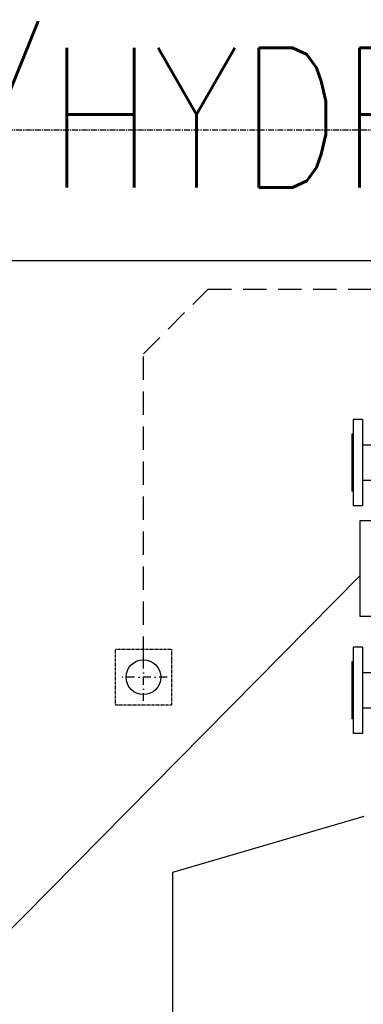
# Model space of a CAD drawing. Header units: inches. Extents: x -145354 to -97635, y 38777 to 78670.
# Tile 32 of 231: x -139636 to -139562, y 41434 to 41645. Entities that reach past the tile are written whole.
import ezdxf

# ---------------------------------------------------------------- set-up
doc = ezdxf.new("R2010")
doc.units = ezdxf.units.IN
doc.header["$MEASUREMENT"] = 0
for name, pattern in [('00-inst$0$DASHDOT', [1, 0.5, -0.25, 0, -0.25]), ('CENTER', [2, 1.25, -0.25, 0.25, -0.25]), ('DASHED', [0.75, 0.5, -0.25]), ('DASHED2', [0.375, 0.25, -0.125])]:
    doc.linetypes.add(name, pattern=pattern)
for name, color, linetype in [('Cieniutko', 8, 'Continuous'), ('E35', 6, 'Continuous'), ('E50', 3, 'Continuous'), ('Mks-podwieszona', 230, 'DASHED'), ('Mks-wpusty', 86, 'Continuous'), ('Os-osie glowne', 8, 'CENTER'), ('Sc-cegla pelna', 32, 'Continuous'), ('W-otwor-strop', 126, 'Continuous')]:
    doc.layers.add(name, color=color, linetype=linetype)
doc.styles.add('ROMANS', font='romans', dxfattribs={"width": 0.85})

# ---------------------------------------------------------------- blocks, each defined once
blk = doc.blocks.new('wp-100')
at = {"layer": 'Mks-wpusty', "color": 8, "linetype": '00-inst$0$DASHDOT', "ltscale": 5}
for p, q in [((60799.72, 10724.11), (60799.72, 10739.11)), ((60807.22, 10731.61), (60792.22, 10731.61))]:
    blk.add_line(p, q, dxfattribs=at)
at = {"layer": 'Mks-wpusty'}
blk.add_circle((60799.72, 10731.61), 5.5, dxfattribs=at)

msp = doc.modelspace()

# ---------------------------------------------------------------- linework, layer by layer
at = {"layer": 'Cieniutko'}
for p, q in [((-139564.51, 41559.07), (-139564.51, 41540.57)), ((-139562.51, 41559.07), (-139564.51, 41559.07)), ((-139562.51, 41559.07), (-139562.51, 41540.57)), ((-139564.81, 41555.92), (-139564.81, 41543.72)), ((-139564.51, 41555.92), (-139564.81, 41555.92)), ((-139562.51, 41553.63), (-139552.91, 41553.63)), ((-139552.91, 41546.02), (-139562.51, 41546.02)), ((-139564.51, 41543.72), (-139564.81, 41543.72)), ((-139562.51, 41540.57), (-139564.51, 41540.57)), ((-139554.81, 41537.37), (-139563.06, 41537.37)), ((-139563.06, 41537.37), (-139563.06, 41516.87)), ((-139563.06, 41516.87), (-139554.81, 41516.87)), ((-139564.51, 41510.25), (-139564.51, 41491.75)), ((-139562.51, 41510.25), (-139564.51, 41510.25)), ((-139562.51, 41510.25), (-139562.51, 41491.75)), ((-139564.81, 41507.1), (-139564.81, 41494.9)), ((-139564.51, 41507.1), (-139564.81, 41507.1)), ((-139562.51, 41504.8), (-139551.91, 41504.8)), ((-139555.81, 41497.19), (-139562.51, 41497.19)), ((-139564.51, 41494.9), (-139564.81, 41494.9)), ((-139562.51, 41491.75), (-139564.51, 41491.75))]:
    msp.add_line(p, q, dxfattribs=at)
at = {"layer": 'Cieniutko', "extrusion": (0, 0, -1)}
msp.add_line((-139563.06, 41525.54), (-139792.47, 41293.51), dxfattribs=at)
at = {"layer": 'E35'}
for p, q in [((-139562.25, 41473.92), (-139603.25, 41461.92)), ((-139603.25, 41461.92), (-139603.25, 41209.42))]:
    msp.add_line(p, q, dxfattribs=at)
at = {"layer": 'Mks-podwieszona', "ltscale": 10}
for p, q in [((-139609.5, 41573.15), (-139595.6, 41587.05)), ((-139595.6, 41587.05), (-139406.13, 41587.05)), ((-139609.5, 41507.55), (-139609.5, 41573.15))]:
    msp.add_line(p, q, dxfattribs=at)
at = {"layer": 'Os-osie glowne'}
msp.add_lwpolyline([(-143378.77, 41621.16), (-138190.25, 41621.16)], dxfattribs=at)
at = {"layer": 'Sc-cegla pelna'}
msp.add_line((-139680.87, 41593.16), (-139366.29, 41593.19), dxfattribs=at)
at = {"layer": 'W-otwor-strop', "linetype": 'DASHED2', "ltscale": 0.3}
msp.add_lwpolyline([(-139615.49, 41509.81), (-139603.5, 41509.81), (-139603.5, 41497.81), (-139615.49, 41497.81)], close=True, dxfattribs=at)

# ---------------------------------------------------------------- block references
at = {"layer": 'Mks-wpusty', "xscale": 0.6799999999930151, "yscale": 0.680000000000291, "zscale": 0.68}
msp.add_blockref('wp-100', (-180953.31, 34206.31), dxfattribs=at)

# ---------------------------------------------------------------- texts
at = {"layer": 'E50', "style": 'ROMANS', "width": 0.8}
msp.add_text('R/HYDR/PPOŻ/A', height=30, dxfattribs=at).set_placement((-139674.24, 41608.8))

doc.saveas('drawing.dxf')
